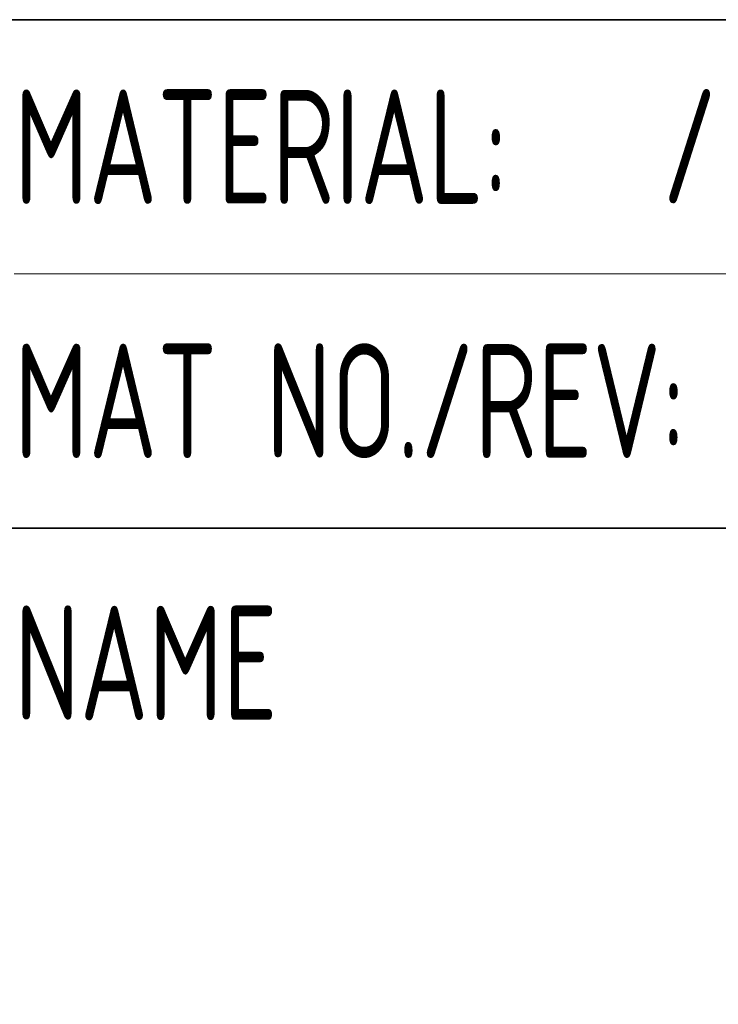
# Model space of a CAD drawing. Header units: millimetres. Extents: x 6 to 292, y 5 to 204.
# Tile 10 of 19: x 195 to 206, y 19 to 34. Entities that reach past the tile are written whole.
import ezdxf
from ezdxf.entities.mleader import LeaderData, LeaderLine
from ezdxf.math import Vec2, Vec3

# ---------------------------------------------------------------- set-up
doc = ezdxf.new("R2010")
doc.units = ezdxf.units.MM
for name, color, linetype in [('Default', 7, 'Continuous'), ('TEXT', 7, 'Continuous'), ('细实线', 7, 'Continuous'), ('轮廓线', 7, 'Continuous')]:
    doc.layers.add(name, color=color, linetype=linetype)
doc.styles.add('SEACAD_Solid_Edge_ANSI', font='seans.ttf')

# ---------------------------------------------------------------- blocks, each defined once
blk = doc.blocks.new('_DOT')
at = {"color": 0}
blk.add_line((0, 0), (-1, 0), dxfattribs=at)
at = {"color": 0, "const_width": 0.333}
blk.add_lwpolyline([(-0.1665, 0, 1), (0.1665, 0, 1)], format="xyb", close=True, dxfattribs=at)

msp = doc.modelspace()

# ---------------------------------------------------------------- linework, layer by layer
at = {"layer": '细实线', "color": 7, "linetype": 'Continuous', "lineweight": 13}
msp.add_line((195, 30), (287, 30), dxfattribs=at)
at = {"layer": '轮廓线', "color": 7, "linetype": 'Continuous', "lineweight": 35}
for p, q in [((167, 34), (287, 34)), ((167, 26), (287, 26))]:
    msp.add_line(p, q, dxfattribs=at)

# ---------------------------------------------------------------- texts
at = {"layer": 'TEXT', "char_height": 1.8, "style": 'SEACAD_Solid_Edge_ANSI'}
for s, insert, width, attachment_point in [('{\\fSolid Edge ANSI|b0||i0||c0|p34;\\C7;\\H1.8;\\W0.7;MATERIAL:}', (195, 32), 10.53366, 4), ('{\\fSolid Edge ANSI|b0||i0||c0|p34;\\C7;\\H1.8;\\W0.7;MAT NO./REV:}', (195, 28), 13.35265, 4), ('{\\fSolid Edge ANSI|b0||i0||c0|p34;\\C7;\\H1.8;\\W0.7;NAME}', (195, 22.973), 6.49396, 7)]:
    msp.add_mtext(s, dxfattribs=dict(at, insert=insert, width=width, attachment_point=attachment_point))

# ---------------------------------------------------------------- leaders
at = {"layer": 'Default', "color": 7, "linetype": 'Continuous', "lineweight": 13}
ml = msp.add_multileader_mtext('Standard', dxfattribs=at)
ml.set_content('{\\pxsm0.9;\\fSolid Edge ANSI|b0||i0||c0|p34;\\W0.7;/\\P}', color=7)
ml.set_leader_properties()
ml.set_arrow_properties(name='DOT')
ml.build(insert=Vec2(0, 0))
ml.multileader.update_dxf_attribs({"leader_type": 0, "dogleg_length": 0, "arrow_head_size": 1.8})
ctx = ml.context
ctx.base_point, ctx.char_height, ctx.arrow_head_size, ctx.landing_gap_size = Vec3(203.205, 32.007), 1.8, 1.8, 0.63
ctx.mtext.insert = Vec3(205.205, 32.91)
ml = msp.add_multileader_mtext('Standard', dxfattribs=at)
ml.set_content('{\\pxsm0.9;\\fSolid Edge ANSI|b0||i0||c0|p34;\\W0.7;2022.08.17\\P}', color=7)
ml.set_leader_properties()
ml.set_arrow_properties(name='DOT')
ml.build(insert=Vec2(0, 0))
ml.multileader.update_dxf_attribs({"leader_type": 0, "dogleg_length": 0, "arrow_head_size": 1.8})
ctx = ml.context
ctx.base_point, ctx.char_height, ctx.arrow_head_size, ctx.landing_gap_size = Vec3(182.168, 24), 1.8, 1.8, 0.63
ctx.mtext.insert = Vec3(184.168, 24.908)
ml = msp.add_multileader_mtext('Standard', dxfattribs=at)
ml.set_content('{\\pxsm0.9;\\fSolid Edge ANSI|b0||i0||c0|p34;\\W0.7;2022.08.17\\P}', color=7)
ml.set_leader_properties()
ml.set_arrow_properties(name='DOT')
ml.build(insert=Vec2(0, 0))
ml.multileader.update_dxf_attribs({"leader_type": 0, "dogleg_length": 0, "arrow_head_size": 1.8})
ctx = ml.context
ctx.base_point, ctx.char_height, ctx.arrow_head_size, ctx.landing_gap_size = Vec3(182.161, 19.911), 1.8, 1.8, 0.63
ctx.mtext.insert = Vec3(184.161, 20.819)

doc.saveas('drawing.dxf')
